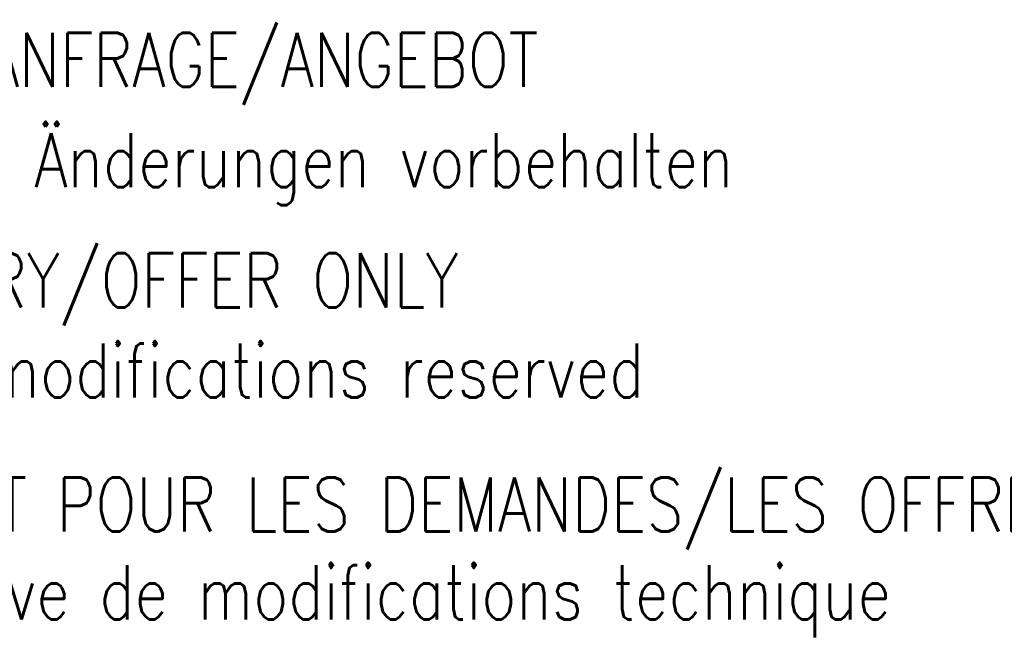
# Model space of a CAD drawing. Header units: millimetres. Extents: x 0 to 5940, y 0 to 4200.
# Tile 48 of 58: x 3915 to 4553, y 2121 to 2520. Entities that reach past the tile are written whole.
import ezdxf

# ---------------------------------------------------------------- set-up
doc = ezdxf.new("R2010")
doc.units = ezdxf.units.MM
doc.header["$LTSCALE"] = 50
doc.layers.add('11-TEXT-035', color=2, linetype='CONTINUOUS')
doc.styles.add('ROMANS', font='romans', dxfattribs={"width": 0.8})

msp = doc.modelspace()

# ---------------------------------------------------------------- texts
at = {"layer": '11-TEXT-035', "style": 'ROMANS', "width": 0.8}
for s, p in [('NUR FÜR ANFRAGE/ANGEBOT', (3703.81, 2476.29)), ('technische Änderungen vorbehalten', (3706.48, 2411.29)), ('FOR INQUIRY/OFFER ONLY', (3703.81, 2333.53)), ('technical modifications reserved', (3706.48, 2275.2)), ('SEULEMENT POUR LES DEMANDES/LES OFFRES', (3706.48, 2188.57)), ('sous réserve de modifications technique', (3706.48, 2131.66))]:
    msp.add_text(s, height=35, dxfattribs=at).set_placement(p)

doc.saveas('drawing.dxf')
